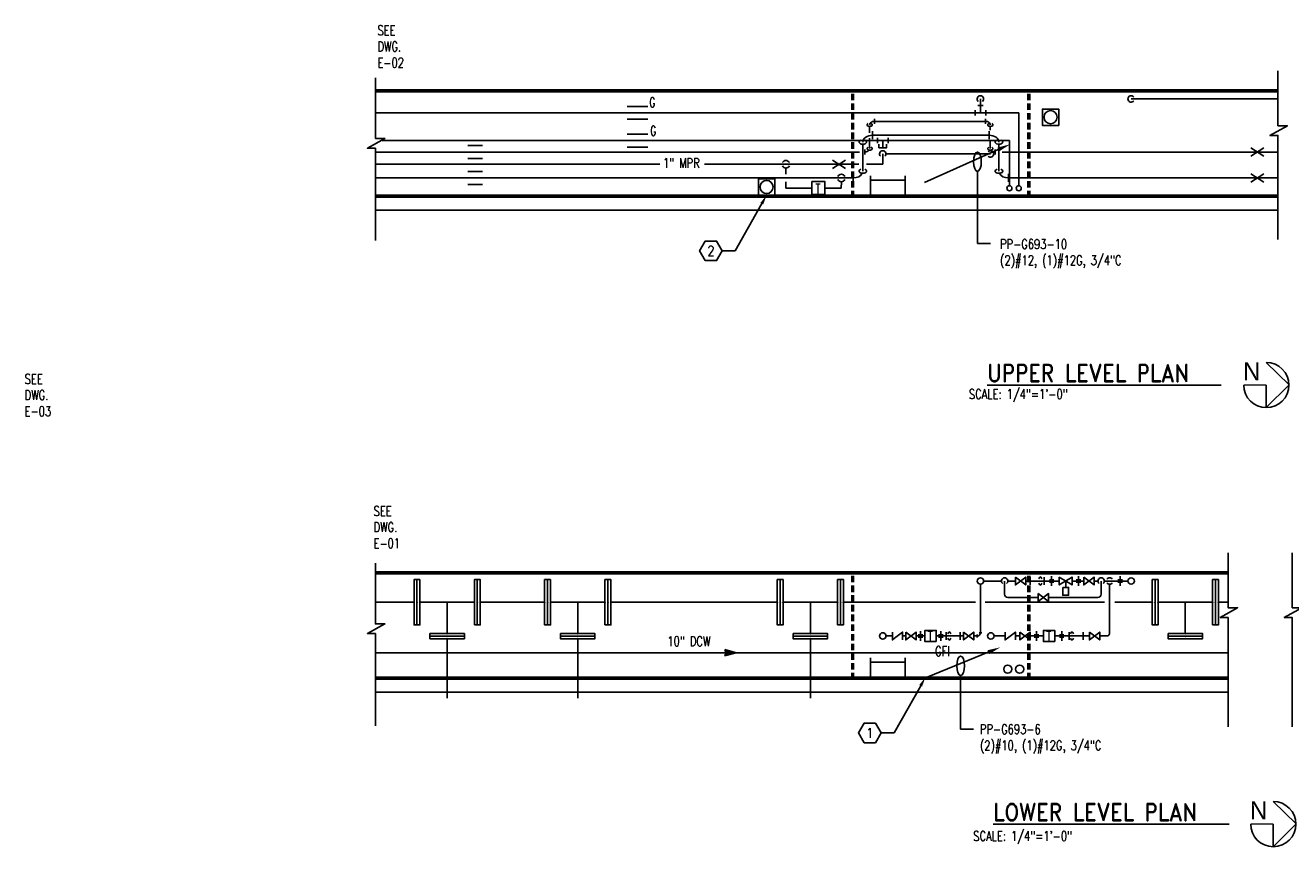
# Model space of a CAD drawing. Header units: inches. Extents: x 422 to 5092, y -346 to 887.
# Tile 5 of 12: x 1543 to 2131, y -304 to 78. Entities that reach past the tile are written whole.
import ezdxf
from ezdxf import colors
from ezdxf.entities.mleader import LeaderData, LeaderLine
from ezdxf.enums import TextEntityAlignment as Align
from ezdxf.math import Vec2, Vec3

# ---------------------------------------------------------------- set-up
doc = ezdxf.new("R2010")
doc.units = ezdxf.units.IN
doc.header["$LTSCALE"] = 48
doc.header["$MEASUREMENT"] = 0
doc.linetypes.add('DOY01.233700-H6-3-3 Vlt (After 95% submttl)$0$HIDDEN4', pattern=[0.09375, 0.0625, -0.03125])
for name, color, linetype in [('DOY01.233700-E-H6-3-3 Vlt (After 95% submttl)$0$E-LIGHTS AND POWER', 91, 'Continuous'), ('DOY01.233700-E-H6-3-3 Vlt (After 95% submttl)$0$E-LITE-IDEN @ 48', 41, 'Continuous'), ('DOY01.233700-E-H6-3-3 Vlt (After 95% submttl)$0$E-LITE-WIRE', 40, 'Continuous'), ('DOY01.233700-E-H6-3-3 Vlt (After 95% submttl)$0$E-LITE-WIRE @ 48', 40, 'Continuous'), ('DOY01.233700-E-H6-3-3 Vlt (After 95% submttl)$0$E-POWER-IDEN @ 48', 71, 'Continuous'), ('DOY01.233700-E-H6-3-3 Vlt (After 95% submttl)$0$E-POWR-IDEN @ 48', 71, 'Continuous'), ('DOY01.233700-E-H6-3-3 Vlt (After 95% submttl)$0$E-POWR-WIRE @ 48', 80, 'Continuous'), ('DOY01.233700-H6-3-3 Vlt (After 95% submttl)$0$EXST-BLDG', 253, 'Continuous'), ('DOY01.233700-H6-3-3 Vlt (After 95% submttl)$0$EXST-PIPE', 253, 'Continuous'), ('DOY01.233700-H6-3-3 Vlt (After 95% submttl)$0$EXST-UTLD', 253, 'Continuous'), ('DOY01.233700-H6-3-3 Vlt (After 95% submttl)$0$EXST-VALV', 253, 'Continuous'), ('DOY01.233700-H6-3-3 Vlt (After 95% submttl)$0$MU-DELGE-PIPE', 253, 'Continuous'), ('DOY01.233700-H6-3-3 Vlt (After 95% submttl)$0$MU-DELGE-TEXT', 253, 'Continuous'), ('DOY01.233700-H6-3-3 Vlt (After 95% submttl)$0$MU-DELGE-VALV', 253, 'Continuous'), ('DOY01.233700-H6-3-3 Vlt (After 95% submttl)$0$MU-HPR-PIPE', 253, 'Continuous'), ('DOY01.233700-H6-3-3 Vlt (After 95% submttl)$0$MU-HPR-TEXT', 253, 'Continuous'), ('DOY01.233700-H6-3-3 Vlt (After 95% submttl)$0$MU-PCR-PIPE', 253, 'Continuous'), ('DOY01.233700-H6-3-3 Vlt (After 95% submttl)$0$MU-PCR-VALV', 253, 'Continuous'), ('DOY01.233700-H6-3-3 Vlt (After 95% submttl)$0$MU-STEM-PIPE', 253, 'Continuous'), ('DOY01.233700-H6-3-3 Vlt (After 95% submttl)$0$MU-STEM-VALV', 253, 'Continuous'), ('DOY01.233700-H6-3-3 Vlt (After 95% submttl)$0$TITLES', 111, 'Continuous')]:
    doc.layers.add(name, color=color, linetype=linetype)
doc.layers.add('DOY01.233700-E-H6-3-3 Vlt (After 95% submttl)$0$E-LITE', color=50, linetype='Continuous', lineweight=50)
doc.styles.add('DOY01.233700-E-H6-3-3 Vlt (After 95% submttl)$0$Note', font='romans.shx', dxfattribs={"width": 0.85})
doc.styles.add('DOY01.233700-E-H6-3-3 Vlt (After 95% submttl)$0$RomanS', font='romans.shx', dxfattribs={"width": 0.75})
doc.styles.add('DOY01.233700-H6-3-3 Vlt (After 95% submttl)$0$AU145S00', font='19', dxfattribs={"height": 12})
doc.styles.add('DOY01.233700-H6-3-3 Vlt (After 95% submttl)$0$ROMAND', font='romand.shx', dxfattribs={"width": 0.9})
doc.styles.add('DOY01.233700-H6-3-3 Vlt (After 95% submttl)$0$RomanS', font='romans.shx', dxfattribs={"width": 0.75})
doc.styles.get("Standard").update_dxf_attribs({"font": 'romans.shx', "width": 0.85})

# ---------------------------------------------------------------- blocks, each defined once
blk = doc.blocks.new('DOY01.233700-E-H6-3-3 Vlt (After 95% submttl)$0$A$C7CD956E1')
at = {"layer": 'DOY01.233700-E-H6-3-3 Vlt (After 95% submttl)$0$E-LIGHTS AND POWER'}
blk.add_lwpolyline([(2.53, -2.53), (2.53, 2.53), (-2.53, 2.53), (-2.53, -2.53)], close=True, dxfattribs=at)
blk.add_circle((0, 0), 2.03, dxfattribs=at)
blk = doc.blocks.new('DOY01.233700-E-H6-3-3 Vlt (After 95% submttl)$0$ELL')
blk.add_ellipse((0, 0), major_axis=(-1, 0), ratio=0.397545)
blk = doc.blocks.new('DOY01.233700-E-H6-3-3 Vlt (After 95% submttl)$0$Anno_Hexagon_na')
at = {"color": 0, "linetype": 'ByBlock', "lineweight": -2}
blk.add_lwpolyline([(1.17, 0), (0.58, 1.01), (-0.58, 1.01), (-1.17, 0), (-0.58, -1.01), (0.58, -1.01)], close=True, dxfattribs=at)
at = {"color": 0, "linetype": 'ByBlock', "lineweight": -2, "style": 'DOY01.233700-E-H6-3-3 Vlt (After 95% submttl)$0$Note', "width": 0.85}
blk.add_attdef('ID', text='', height=1, dxfattribs=at).set_placement((0, 0), align=Align.MIDDLE)
blk = doc.blocks.new('DOY01.233700-H6-3-3 Vlt (After 95% submttl)$0$14blndflg')
blk.add_lwpolyline([(1.375, 10.5), (0, 10.5), (0, -10.5), (1.375, -10.5)], close=True)
at = {"color": 252}
for p in [(0, 0), (1.375, 0)]:
    blk.add_point(p, dxfattribs=at)
blk = doc.blocks.new('DOY01.233700-H6-3-3 Vlt (After 95% submttl)$0$10blndflg')
blk.add_lwpolyline([(0, -8), (1.1875, -8), (1.1875, 8), (0, 8)], close=True)
at = {"color": 252}
blk.add_point((0, 0), dxfattribs=at)
blk = doc.blocks.new('DOY01.233700-H6-3-3 Vlt (After 95% submttl)$0$FLOWAR')
for p, q in [((0, 0), (5.41, 1.44, 35.76)), ((0, 0), (5.41, -1.44, 35.76)), ((5.41, 1.44, 35.76), (4.88, -0.03, 35.76)), ((5.41, -1.44, 35.76), (4.88, 0.03, 35.76))]:
    blk.add_line(p, q)
for points in [[(0, 0), (5.41, 1.44), (4.89, 0), (5.41, 1.44)], [(0, 0), (5.41, -1.44), (4.89, 0), (5.41, -1.44)]]:
    blk.add_solid(points)
blk = doc.blocks.new('DOY01.233700-H6-3-3 Vlt (After 95% submttl)')
at = {"layer": 'DOY01.233700-H6-3-3 Vlt (After 95% submttl)$0$EXST-BLDG'}
for points in [[(1705.61484501, 53.30344318), (1705.61484501, 25.1556577), (1710.00843429, 25.1556577), (1701.93946742, 20.61441465), (1705.61484501, 20.61441465), (1705.61484501, -22.23891979)], [(1705.61484501, -171.96814054), (1705.61484501, -200.11592602), (1710.00843429, -200.11592602), (1701.93946742, -204.65716907), (1705.61484501, -204.65716907), (1705.61484501, -247.51050351)]]:
    blk.add_lwpolyline(points, dxfattribs=at)
at = {"layer": 'DOY01.233700-H6-3-3 Vlt (After 95% submttl)$0$EXST-PIPE'}
for p, q in [((1986.52366309, 37.01536077), (1986.52366309, 43.46844224)), ((2056.48881517, 43.46844224), (2124.63164517, 43.46844224)), ((1705.93694925, 37.01536077), (2004.32073532, 37.01536077)), ((1984.02366309, 35.76536077), (1984.02366309, 38.26536077)), ((1985.27366309, 40.35911077), (1987.77366309, 40.35911077)), ((1989.02366309, 35.76536077), (1989.02366309, 38.26536077)), ((2004.32073532, 3.198165), (2004.32073532, 37.01536077)), ((1708.75547809, 24.16341899), (1999.98557715, 24.16341899)), ((1938.66378282, 22.91341899), (1938.66378282, 25.41341899)), ((1941.16378282, 24.16341899), (1941.16378282, 20.81966899)), ((1943.66378282, 22.91341899), (1943.66378282, 25.41341899)), ((1999.98557715, 3.198165), (1999.98557715, 24.16341899)), ((1942.41378282, 20.81966899), (1939.91378282, 20.81966899)), ((1942.66378282, 17.96699279), (1991.21383311, 17.96699279)), ((1986.52366309, -181.74187091), (1986.52366309, -204.24332036)), ((1988.02366309, -180.24187091), (1996.2654571, -180.24187091)), ((1997.7654571, -180.24187091), (1997.7654571, -186.40293211)), ((1999.2654571, -180.24187091), (2002.77882938, -180.24187091)), ((2007.54144917, -180.24187091), (2018.83394678, -180.24187091)), ((2018.83394678, -181.13066035), (2018.83394678, -179.35308146)), ((2019.57768484, -182.46692007), (2019.57768484, -178.01682175)), ((2020.3214229, -181.13066035), (2020.3214229, -179.35308146)), ((2020.3214229, -180.24187091), (2023.11843741, -180.24187091)), ((2029.07751109, -180.24187091), (2031.31959333, -180.24187091)), ((2031.31959333, -181.13066035), (2031.31959333, -179.35308146)), ((2032.06333139, -182.46692007), (2032.06333139, -178.01682175)), ((2032.80706945, -181.13066035), (2032.80706945, -179.35308146)), ((2032.80706945, -180.24187091), (2034.51507117, -180.24187091)), ((2039.27769096, -180.24187091), (2041.06194243, -180.24187091)), ((2042.56194243, -180.24187091), (2042.56194243, -186.40293211)), ((2044.06194243, -180.24187091), (2050.65105464, -180.24187091)), ((2046.51371727, -181.74187091), (2046.51371727, -204.24332036)), ((2050.65105464, -181.13066035), (2050.65105464, -179.35308146)), ((2051.3947927, -182.46692007), (2051.3947927, -178.01682175)), ((2052.13853076, -181.13066035), (2052.13853076, -179.35308146)), ((2052.13853076, -180.24187091), (2054.98881517, -180.24187091)), ((1999.2654571, -187.90293211), (2013.37109576, -187.90293211)), ((2018.13371556, -187.90293211), (2041.06194243, -187.90293211)), ((1723.56357311, -190.10369968), (1705.93694925, -190.10369968)), ((1751.56357311, -190.10369968), (1726.31357311, -190.10369968)), ((1738.93857311, -204.66270514), (1738.93857311, -190.10369968)), ((1784.18442111, -190.10369968), (1754.31357311, -190.10369968)), ((1812.18442111, -190.10369968), (1786.93442111, -190.10369968)), ((1799.55942111, -204.66270514), (1799.55942111, -190.10369968)), ((1892.18442111, -190.10369968), (1814.93442111, -190.10369968)), ((1920.18442111, -190.10369968), (1894.93442111, -190.10369968)), ((1907.55942111, -204.66270514), (1907.55942111, -190.10369968)), ((1984.25174031, -190.10369968), (1922.93442111, -190.10369968)), ((2044.07759833, -190.10369968), (1988.79558587, -190.10369968)), ((2066.27199947, -190.10369968), (2048.94983621, -190.10369968)), ((2094.27199947, -190.10369968), (2069.02199947, -190.10369968)), ((2081.64699947, -204.66270514), (2081.64699947, -190.10369968)), ((2101.5080857, -190.10369968), (2097.02199947, -190.10369968)), ((1957.97584484, -206.6321098), (1957.97584484, -204.85453091)), ((1958.7195829, -207.96836952), (1958.7195829, -203.5182712)), ((1959.46332096, -206.6321098), (1959.46332096, -204.85453091)), ((1967.44055906, -206.6321098), (1967.44055906, -204.85453091)), ((1968.18429712, -207.96836952), (1968.18429712, -203.5182712)), ((1968.92803518, -206.6321098), (1968.92803518, -204.85453091)), ((1985.02366309, -206.40082036), (1985.02366309, -205.08582036)), ((1987.18116309, -204.24332036), (1985.86616309, -204.24332036)), ((2011.81754927, -206.6321098), (2011.81754927, -204.85453091)), ((2012.56128733, -207.96836952), (2012.56128733, -203.5182712)), ((2013.30502539, -206.6321098), (2013.30502539, -204.85453091)), ((2023.50663925, -206.6321098), (2023.50663925, -204.85453091)), ((2024.25037731, -207.96836952), (2024.25037731, -203.5182712)), ((2024.99411536, -206.6321098), (2024.99411536, -204.85453091)), ((1738.93857311, -234.59966653), (1738.93857311, -207.03770514)), ((1799.55942111, -234.59966653), (1799.55942111, -207.03770514)), ((1907.55942111, -234.59966653), (1907.55942111, -207.03770514)), ((1942.66378282, -205.74332036), (1945.6421238, -205.74332036)), ((1950.4047436, -205.74332036), (1951.85605147, -205.74332036)), ((1956.61867127, -205.74332036), (1957.97584484, -205.74332036)), ((1959.46332096, -205.74332036), (1960.76067206, -205.74332036)), ((1965.9937357, -205.74332036), (1967.44055906, -205.74332036)), ((1968.92803518, -205.74332036), (1978.67197594, -205.74332036)), ((1983.43459574, -205.74332036), (1985.02366309, -205.74332036)), ((1992.84086442, -205.74332036), (1998.00090078, -205.74332036)), ((2002.76352058, -205.74332036), (2004.84222854, -205.74332036)), ((2009.60484834, -205.74332036), (2011.81754927, -205.74332036)), ((2013.30502539, -205.74332036), (2015.80011788, -205.74332036)), ((2021.03318151, -205.74332036), (2023.50663925, -205.74332036)), ((2024.99411536, -205.74332036), (2037.1335466, -205.74332036)), ((2041.8961664, -205.74332036), (2045.01371727, -205.74332036))]:
    blk.add_line(p, q, dxfattribs=at)
for points in [[(1832.07815895, 40.01536077), (1822.48247656, 40.01536077)], [(1822.48247656, 34.01536077), (1832.07815895, 34.01536077)], [(1832.07815895, 27.16341899), (1822.48247656, 27.16341899)], [(1822.48247656, 21.16341899), (1832.07815895, 21.16341899)], [(1950.4047436, -207.58121358), (1950.4047436, -203.90542713), (1947.28342136, -206.31446134), (1945.6421238, -207.58121358), (1945.6421238, -203.90542713)], [(2002.76352058, -207.58121358), (2002.76352058, -203.90542713), (1999.64219834, -206.31446134), (1998.00090078, -207.58121358), (1998.00090078, -203.90542713)]]:
    blk.add_lwpolyline(points, dxfattribs=at)
for points in [[(1965.9937357, -208.35985218), (1965.9937357, -203.12678854), (1960.76067206, -203.12678854), (1960.76067206, -208.35985218)], [(2021.03318151, -208.35985218), (2021.03318151, -203.12678854), (2015.80011788, -203.12678854), (2015.80011788, -208.35985218)]]:
    blk.add_lwpolyline(points, close=True, dxfattribs=at)
for centre, radius in [((1999.98557715, 2.010665), 1.1875), ((2004.32073532, 2.010665), 1.1875), ((1986.52366309, -180.24187091), 1.5), ((2056.48881517, -180.24187091), 1.5), ((1941.16378282, -205.74332036), 1.5), ((1991.34086442, -205.74332036), 1.5), ((1999.21021429, -221.13890852), 1.875), ((2004.72144213, -221.13890852), 1.875)]:
    blk.add_circle(centre, radius, dxfattribs=at)
for centre, start, end in [((1986.52366309, 43.46844224), 312.4660465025, 227.5339534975), ((2056.48881517, 43.46844224), 33.8855365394, 326.1144634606), ((1991.21383311, 17.96699279), 222.4660465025, 137.5339534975), ((1997.7654571, -180.24187091), 306.307771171, 233.692228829), ((2042.56194243, -180.24187091), 306.307771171, 233.692228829), ((2046.51371727, -180.24187091), 36.307771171, 145.5576300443), ((2046.51371727, -180.24187091), 214.4423699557, 323.692228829), ((1999.2654571, -186.40293211), 180, 270), ((2041.06194243, -186.40293211), 270, 0), ((1985.02366309, -204.24332036), 270, 0), ((2045.01371727, -204.24332036), 270, 0)]:
    blk.add_arc(centre, 1.5, start, end, dxfattribs=at)
for centre, start_param, end_param in [((2014.33347152, -180.24187091), 5.2636742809, 7.3026963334), ((2014.33347152, -180.24187091), 8.4052669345, 10.444288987), ((1972.03448247, -205.74332036), -1.0195110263, 1.0195110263), ((2029.07016907, -205.74332036), -1.0195110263, 1.0195110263), ((1972.03448247, -205.74332036), 2.1220816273, 4.1611036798), ((2029.07016907, -205.74332036), 2.1220816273, 4.1611036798)]:
    blk.add_ellipse(centre, major_axis=(0, 1.90918923), ratio=0.4413621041, start_param=start_param, end_param=end_param, dxfattribs=at)
at = {"layer": 'DOY01.233700-H6-3-3 Vlt (After 95% submttl)$0$EXST-UTLD'}
for p, q in [((1705.93472702, 47.74171102), (2124.63164517, 47.74171102)), ((1705.93472702, 47.55421102), (2124.63164517, 47.55421102)), ((1705.93472702, 47.36671102), (2124.63164517, 47.36671102)), ((1705.93472702, 47.17921102), (2124.63164517, 47.17921102)), ((1705.93472702, 46.99171102), (2124.63164517, 46.99171102)), ((1705.93472702, 46.80421102), (2124.63164517, 46.80421102)), ((1705.93472702, -1.19578898), (2124.63164517, -1.19578898)), ((1705.93472702, -1.38328898), (2124.63164517, -1.38328898)), ((1705.93472702, -1.57078898), (2124.63164517, -1.57078898)), ((1705.93472702, -1.75828898), (2124.63164517, -1.75828898)), ((1705.93472702, -1.94578898), (2124.63164517, -1.94578898)), ((1705.93472702, -2.13328898), (2124.63164517, -2.13328898)), ((1705.93472702, -175.96860212), (2101.5080857, -175.96860212)), ((1705.93472702, -176.15610212), (2101.5080857, -176.15610212)), ((1705.93472702, -176.34360212), (2101.5080857, -176.34360212)), ((1705.93472702, -176.53110212), (2101.5080857, -176.53110212)), ((1705.93472702, -176.71860212), (2101.5080857, -176.71860212)), ((1705.93472702, -176.90610212), (2101.5080857, -176.90610212)), ((1705.93472702, -224.90610212), (2101.5080857, -224.90610212)), ((1705.93472702, -225.09360212), (2101.5080857, -225.09360212)), ((1705.93472702, -225.28110212), (2101.5080857, -225.28110212)), ((1705.93472702, -225.46860212), (2101.5080857, -225.46860212)), ((1705.93472702, -225.65610212), (2101.5080857, -225.65610212)), ((1705.93472702, -225.84360212), (2101.5080857, -225.84360212))]:
    blk.add_line(p, q, dxfattribs=at)
at = {"layer": 'DOY01.233700-H6-3-3 Vlt (After 95% submttl)$0$EXST-UTLD', "linetype": 'DOY01.233700-H6-3-3 Vlt (After 95% submttl)$0$HIDDEN4'}
for p, q in [((1926.83705578, -2.13328898), (1926.83705578, 46.80421102)), ((1927.02455578, -2.13328898), (1927.02455578, 46.80421102)), ((1927.21205578, -2.13328898), (1927.21205578, 46.80421102)), ((1927.39955578, -2.13328898), (1927.39955578, 46.80421102)), ((1927.58705578, -2.13328898), (1927.58705578, 46.80421102)), ((2008.58705578, -2.13328898), (2008.58705578, 46.80421102)), ((2008.77455578, -2.13328898), (2008.77455578, 46.80421102)), ((2008.96205578, -2.13328898), (2008.96205578, 46.80421102)), ((2009.14955578, -2.13328898), (2009.14955578, 46.80421102)), ((2009.33705578, -2.13328898), (2009.33705578, 46.80421102)), ((2009.52455578, -2.13328898), (2009.52455578, 46.80421102)), ((1926.83705578, -225.84360212), (1926.83705578, -176.90610212)), ((1927.02455578, -225.84360212), (1927.02455578, -176.90610212)), ((1927.21205578, -225.84360212), (1927.21205578, -176.90610212)), ((1927.39955578, -225.84360212), (1927.39955578, -176.90610212)), ((1927.58705578, -225.84360212), (1927.58705578, -176.90610212)), ((2008.58705578, -225.84360212), (2008.58705578, -176.90610212)), ((2008.77455578, -225.84360212), (2008.77455578, -176.90610212)), ((2008.96205578, -225.84360212), (2008.96205578, -176.90610212)), ((2009.14955578, -225.84360212), (2009.14955578, -176.90610212)), ((2009.33705578, -225.84360212), (2009.33705578, -176.90610212)), ((2009.52455578, -225.84360212), (2009.52455578, -176.90610212))]:
    blk.add_line(p, q, dxfattribs=at)
at = {"layer": 'DOY01.233700-H6-3-3 Vlt (After 95% submttl)$0$EXST-UTLD', "color": 253}
for p, q in [((1935.53845422, -1.19578898), (1935.53845422, 7.80421102)), ((1951.53845422, -1.19578898), (1951.53845422, 7.80421102)), ((1935.53845422, 5.80421102), (1951.53845422, 5.80421102)), ((1705.93472702, -8.13328898), (2124.63164517, -8.13328898)), ((1935.53845422, -224.90610212), (1935.53845422, -215.90610212)), ((1951.53845422, -224.90610212), (1951.53845422, -215.90610212)), ((1935.53845422, -217.90610212), (1951.53845422, -217.90610212)), ((1705.93472702, -231.84360212), (2101.5080857, -231.84360212))]:
    blk.add_line(p, q, dxfattribs=at)
at = {"layer": 'DOY01.233700-H6-3-3 Vlt (After 95% submttl)$0$EXST-UTLD'}
for points in [[(2124.63164517, 56.53399316), (2124.63164517, 31.04986856), (2129.02523445, 31.04986856), (2120.95626757, 26.50862551), (2124.63164517, 26.50862551), (2124.63164517, -21.71981043)], [(2101.5080857, -167.17631999), (2101.5080857, -192.66044458), (2105.90167497, -192.66044458), (2097.8327081, -197.20168763), (2101.5080857, -197.20168763), (2101.5080857, -247.88282705)], [(2131.28298039, -167.17631999), (2131.28298039, -192.66044458), (2135.67656966, -192.66044458), (2127.60760279, -197.20168763), (2131.28298039, -197.20168763), (2131.28298039, -247.88282705)]]:
    blk.add_lwpolyline(points, dxfattribs=at)
at = {"layer": 'DOY01.233700-H6-3-3 Vlt (After 95% submttl)$0$EXST-VALV'}
blk.add_line((2026.09797425, -180.24187091), (2026.09797425, -183.24329419), dxfattribs=at)
for points in [[(2002.77882938, -178.40397768), (2002.77882938, -182.07976413), (2007.54144917, -178.40397768), (2007.54144917, -182.07976413)], [(2023.11843741, -178.40397768), (2023.11843741, -182.07976413), (2029.07751109, -178.40397768), (2029.07751109, -182.07976413)], [(2034.51507117, -178.40397768), (2034.51507117, -182.07976413), (2039.27769096, -178.40397768), (2039.27769096, -182.07976413)], [(2013.37109576, -186.06503889), (2013.37109576, -189.74082534), (2018.13371556, -186.06503889), (2018.13371556, -189.74082534)], [(2024.75601311, -183.24329419), (2027.4399354, -183.24329419), (2027.4399354, -186.8307657), (2024.75601311, -186.8307657)], [(1951.85605147, -203.90542713), (1951.85605147, -207.58121358), (1956.61867127, -203.90542713), (1956.61867127, -207.58121358)], [(1978.67197594, -203.90542713), (1978.67197594, -207.58121358), (1983.43459574, -203.90542713), (1983.43459574, -207.58121358)], [(2004.84222854, -203.90542713), (2004.84222854, -207.58121358), (2009.60484834, -203.90542713), (2009.60484834, -207.58121358)], [(2037.1335466, -203.90542713), (2037.1335466, -207.58121358), (2041.8961664, -203.90542713), (2041.8961664, -207.58121358)]]:
    blk.add_lwpolyline(points, close=True, dxfattribs=at)
for points in [[(2009.66648416, -178.40397768), (2009.66648416, -182.07976413)], [(2016.17526823, -178.40397768), (2016.17526823, -182.07976413)], [(1970.60909181, -203.90542713), (1970.60909181, -207.58121358)], [(1977.11787588, -203.90542713), (1977.11787588, -207.58121358)], [(2027.64477841, -203.90542713), (2027.64477841, -207.58121358)], [(2034.15356247, -203.90542713), (2034.15356247, -207.58121358)]]:
    blk.add_lwpolyline(points, dxfattribs=at)
at = {"layer": 'DOY01.233700-H6-3-3 Vlt (After 95% submttl)$0$MU-DELGE-PIPE'}
blk.add_line((2101.5080857, -213.50193384), (1705.61484501, -213.50193384), dxfattribs=at)
at = {"layer": 'DOY01.233700-H6-3-3 Vlt (After 95% submttl)$0$MU-HPR-PIPE'}
for p, q in [((1930.14605197, 13.15756383), (1705.93694925, 13.15756383)), ((1941.16378282, 13.15756383), (1933.70492077, 13.15756383)), ((1921.94271152, 2.09695891), (1914.29084211, 2.09695891)), ((1921.95736758, 5.05423251), (1921.94271152, 2.09695891))]:
    blk.add_line(p, q, dxfattribs=at)
for points in [[(1896.22629201, 11.40756383), (1896.22629201, 8.58951057)], [(1896.22629201, 5.01891148), (1896.22629201, 2.09695891), (1908.20983574, 2.09695891)]]:
    blk.add_lwpolyline(points, dxfattribs=at)
for centre, radius, start, end in [((1941.16378282, 17.96699279), 1.5, 312.4660465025, 227.5339534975), ((1896.22629201, 13.15756383), 1.75, 25.3769335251, 154.6230664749), ((1896.22629201, 13.15756383), 1.75, 205.3769335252, 334.6230664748), ((1921.96604037, 6.80421102), 1.75, 25.3769335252, 154.6230664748), ((1921.96604037, 6.80421102), 1.75, 205.3769335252, 334.6230664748)]:
    blk.add_arc(centre, radius, start, end, dxfattribs=at)
at = {"layer": 'DOY01.233700-H6-3-3 Vlt (After 95% submttl)$0$MU-PCR-PIPE'}
for p, q in [((1935.06432003, 27.675422), (1935.06432003, 30.74636261)), ((1937.31432003, 33.07123632), (1988.86711585, 33.07123632)), ((1991.11711585, 28.98113047), (1991.11711585, 30.74636261)), ((1935.06432003, 20.40421102), (1935.06432003, 25.3043492)), ((1991.11711585, 20.40421102), (1991.11711585, 24.2569264)), ((1705.93694925, 18.80421102), (1930.44276613, 18.80421102)), ((1932.57992608, 18.80421102), (1932.81432003, 18.80421102)), ((1993.36711585, 18.80421102), (1993.60878779, 18.80421102)), ((1996.57422826, 18.80421102), (2124.63164517, 18.80421102))]:
    blk.add_line(p, q, dxfattribs=at)
at = {"layer": 'DOY01.233700-H6-3-3 Vlt (After 95% submttl)$0$MU-PCR-VALV'}
for p, q in [((1937.31432003, 34.25873632), (1937.31432003, 31.88373632)), ((1988.86711585, 34.25873632), (1988.86711585, 31.88373632)), ((1932.81432003, 17.61671102), (1932.81432003, 19.99171102)), ((1993.36711585, 17.61671102), (1993.36711585, 19.99171102))]:
    blk.add_line(p, q, dxfattribs=at)
for points in [[(1755.3977481, 21.80421102), (1748.57742827, 21.80421102)], [(2118.11114091, 20.73153591), (2112.05256376, 16.87688614)], [(2112.05256376, 20.73153591), (2118.11114091, 16.87688614)], [(1748.57742827, 15.80421102), (1755.3977481, 15.80421102)]]:
    blk.add_lwpolyline(points, dxfattribs=at)
for centre, major_axis, ratio, start_param, end_param in [((1935.06432003, 31.47123632), (-1.24157327, 0), 0.5838348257, 5.2483982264, 10.4595650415), ((1937.31432003, 31.47123632), (-2.25, 0), 0.7111111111, 4.7123889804, 6.2831853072), ((1932.81432003, 20.40421102), (2.25, 0), 0.7111111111, 4.7123889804, 5.8221634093), ((1935.06432003, 20.40421102), (-1.24157327, 0), 0.5838348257, 5.2483982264, 10.4595650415)]:
    blk.add_ellipse(centre, major_axis=major_axis, ratio=ratio, start_param=start_param, end_param=end_param, dxfattribs=at)
at = {"layer": 'DOY01.233700-H6-3-3 Vlt (After 95% submttl)$0$MU-PCR-VALV', "extrusion": (0, 0, -1)}
for centre, major_axis, ratio, start_param, end_param in [((1988.86711585, 31.47123632), (2.25, 0), 0.7111111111, 4.7123889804, 6.2831853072), ((1991.11711585, 31.47123632), (1.24157327, 0), 0.5838348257, 5.2483982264, 10.4595650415), ((1991.11711585, 20.40421102), (1.24157327, 0), 0.5838348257, 5.2483982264, 10.4595650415), ((1993.36711585, 20.40421102), (-2.25, 0), 0.7111111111, 4.7123889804, 5.8221634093)]:
    blk.add_ellipse(centre, major_axis=major_axis, ratio=ratio, start_param=start_param, end_param=end_param, dxfattribs=at)
at = {"layer": 'DOY01.233700-H6-3-3 Vlt (After 95% submttl)$0$MU-STEM-PIPE'}
for p, q in [((1936.42548637, 26.6388518), (1990.61543818, 26.6388518)), ((1931.92548637, 9.98421102), (1931.92548637, 22.43714085)), ((1995.11543818, 9.98421102), (1995.11543818, 22.43714085)), ((1705.93694925, 6.80421102), (1927.42548637, 6.80421102)), ((1999.61543818, 6.80421102), (2124.63164517, 6.80421102))]:
    blk.add_line(p, q, dxfattribs=at)
at = {"layer": 'DOY01.233700-H6-3-3 Vlt (After 95% submttl)$0$MU-STEM-VALV'}
for p, q in [((1936.42548637, 28.5138518), (1936.42548637, 24.7638518)), ((1990.61543818, 28.5138518), (1990.61543818, 24.7638518)), ((1941.16378282, 17.96699279), (1941.16378282, 13.15756383)), ((1927.42548637, 4.92921102), (1927.42548637, 8.67921102)), ((1999.61543818, 4.92921102), (1999.61543818, 8.67921102))]:
    blk.add_line(p, q, dxfattribs=at)
for points in [[(1939.36994099, 22.50281102), (1939.36994099, 20.81966899), (1942.95762465, 20.81966899), (1942.95762465, 22.50281102)], [(1923.87618662, 15.08488872), (1917.81760947, 11.23023895)], [(1917.81760947, 15.08488872), (1923.87618662, 11.23023895)], [(1755.3977481, 9.80421102), (1748.57742827, 9.80421102)], [(2118.11114091, 8.73153591), (2112.05256376, 4.87688614)], [(2112.05256376, 8.73153591), (2118.11114091, 4.87688614)], [(1748.57742827, 3.80421102), (1755.3977481, 3.80421102)]]:
    blk.add_lwpolyline(points, dxfattribs=at)
blk.add_lwpolyline([(1908.20983574, 5.1374621), (1908.20983574, -0.94354427), (1914.29084211, -0.94354427), (1914.29084211, 5.1374621)], close=True, dxfattribs=at)
for centre, major_axis, ratio, start_param, end_param in [((1931.92548637, 23.4588518), (-1.75, 0), 0.5838348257, 5.2483982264, 10.4595650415), ((1936.42548637, 23.4588518), (-4.5, 0), 0.7066666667, 4.7123889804, 6.2831853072), ((1927.42548637, 9.98421102), (4.5, 0), 0.7066666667, 4.7123889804, 5.9591414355), ((1931.92548637, 9.98421102), (-1.75, 0), 0.5838348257, 5.2483982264, 10.4595650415)]:
    blk.add_ellipse(centre, major_axis=major_axis, ratio=ratio, start_param=start_param, end_param=end_param, dxfattribs=at)
at = {"layer": 'DOY01.233700-H6-3-3 Vlt (After 95% submttl)$0$MU-STEM-VALV', "extrusion": (0, 0, -1)}
for centre, major_axis, ratio, start_param, end_param in [((1990.61543818, 23.4588518), (4.5, 0), 0.7066666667, 4.7123889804, 6.2831853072), ((1995.11543818, 23.4588518), (1.75, 0), 0.5838348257, 5.2483982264, 10.4595650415), ((1995.11543818, 9.98421102), (1.75, 0), 0.5838348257, 5.2483982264, 10.4595650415), ((1999.61543818, 9.98421102), (-4.5, 0), 0.7066666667, 4.7123889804, 5.9591414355)]:
    blk.add_ellipse(centre, major_axis=major_axis, ratio=ratio, start_param=start_param, end_param=end_param, dxfattribs=at)
at = {"layer": 'DOY01.233700-H6-3-3 Vlt (After 95% submttl)$0$TITLES'}
for p, q in [((2119.25587806, -78.80125902), (2129.85263751, -89.23103219)), ((2119.25587806, -99.78051473), (2129.85263751, -89.23103219)), ((2119.25587806, -99.78051473), (2119.25587806, -89.29088688)), ((2122.47715032, -282.54545376), (2133.07390977, -292.97522693)), ((2122.47715032, -303.52470947), (2133.07390977, -292.97522693)), ((2122.47715032, -303.52470947), (2122.47715032, -293.03508161))]:
    blk.add_line(p, q, dxfattribs=at)
at = {"layer": 'DOY01.233700-H6-3-3 Vlt (After 95% submttl)$0$TITLES', "const_width": 0.6125}
for points in [[(2108.7662502, -89.29088688), (2119.25587806, -89.29088688)], [(2111.98752247, -293.03508161), (2122.47715032, -293.03508161)]]:
    blk.add_lwpolyline(points, dxfattribs=at)
at = {"layer": 'DOY01.233700-H6-3-3 Vlt (After 95% submttl)$0$TITLES'}
for centre in [(2119.25587806, -89.29088688), (2122.47715032, -293.03508161)]:
    blk.add_arc(centre, 10.48962785, 180, 90, dxfattribs=at)
at = {"layer": 'DOY01.233700-H6-3-3 Vlt (After 95% submttl)$0$EXST-PIPE'}
for p in [(1723.56357311, -190.10369968), (1724.93857311, -190.10369968), (1784.18442111, -190.10369968), (1785.55942111, -190.10369968), (1892.18442111, -190.10369968), (1893.55942111, -190.10369968), (2066.27199947, -190.10369968), (2067.64699947, -190.10369968)]:
    blk.add_blockref('DOY01.233700-H6-3-3 Vlt (After 95% submttl)$0$14blndflg', p, dxfattribs=at)
for name, p, rotation in [('DOY01.233700-H6-3-3 Vlt (After 95% submttl)$0$14blndflg', (1752.93857311, -190.10369968), 180), ('DOY01.233700-H6-3-3 Vlt (After 95% submttl)$0$14blndflg', (1754.31357311, -190.10369968), 180), ('DOY01.233700-H6-3-3 Vlt (After 95% submttl)$0$14blndflg', (1813.55942111, -190.10369968), 180), ('DOY01.233700-H6-3-3 Vlt (After 95% submttl)$0$14blndflg', (1814.93442111, -190.10369968), 180), ('DOY01.233700-H6-3-3 Vlt (After 95% submttl)$0$14blndflg', (1921.55942111, -190.10369968), 180), ('DOY01.233700-H6-3-3 Vlt (After 95% submttl)$0$14blndflg', (1922.93442111, -190.10369968), 180), ('DOY01.233700-H6-3-3 Vlt (After 95% submttl)$0$14blndflg', (2095.64699947, -190.10369968), 180), ('DOY01.233700-H6-3-3 Vlt (After 95% submttl)$0$14blndflg', (2097.02199947, -190.10369968), 180), ('DOY01.233700-H6-3-3 Vlt (After 95% submttl)$0$10blndflg', (1738.93857311, -204.66270514), 270), ('DOY01.233700-H6-3-3 Vlt (After 95% submttl)$0$10blndflg', (1799.55942111, -204.66270514), 270), ('DOY01.233700-H6-3-3 Vlt (After 95% submttl)$0$10blndflg', (1907.55942111, -204.66270514), 270), ('DOY01.233700-H6-3-3 Vlt (After 95% submttl)$0$10blndflg', (2081.64699947, -204.66270514), 270), ('DOY01.233700-H6-3-3 Vlt (After 95% submttl)$0$10blndflg', (1738.93857311, -205.85020514), 270), ('DOY01.233700-H6-3-3 Vlt (After 95% submttl)$0$10blndflg', (1799.55942111, -205.85020514), 270), ('DOY01.233700-H6-3-3 Vlt (After 95% submttl)$0$10blndflg', (1907.55942111, -205.85020514), 270), ('DOY01.233700-H6-3-3 Vlt (After 95% submttl)$0$10blndflg', (2081.64699947, -205.85020514), 270)]:
    blk.add_blockref(name, p, dxfattribs=dict(at, rotation=rotation))
at = {"layer": 'DOY01.233700-H6-3-3 Vlt (After 95% submttl)$0$EXST-PIPE', "style": 'DOY01.233700-H6-3-3 Vlt (After 95% submttl)$0$RomanS', "width": 0.75}
for p in [(1962.03187371, -208.06341498), (2017.07131952, -208.06341498)]:
    blk.add_text('T', height=4.5, dxfattribs=at).set_placement(p)
at = {"layer": 'DOY01.233700-H6-3-3 Vlt (After 95% submttl)$0$EXST-VALV', "style": 'DOY01.233700-H6-3-3 Vlt (After 95% submttl)$0$RomanS', "width": 0.7}
for p in [(1832.77214472, 39.6381682), (1833.21175549, 26.41905692)]:
    blk.add_text('G', height=4.5, dxfattribs=at).set_placement(p)
at = {"layer": 'DOY01.233700-H6-3-3 Vlt (After 95% submttl)$0$MU-STEM-VALV', "style": 'DOY01.233700-H6-3-3 Vlt (After 95% submttl)$0$RomanS', "width": 0.7}
blk.add_text('T', height=4.5, rotation=360, dxfattribs=at).set_placement((1910.02177307, -0.37371298))
at = {"layer": 'DOY01.233700-H6-3-3 Vlt (After 95% submttl)$0$TITLES', "style": 'DOY01.233700-H6-3-3 Vlt (After 95% submttl)$0$ROMAND', "width": 0.9}
for s, p in [('%%UUPPER LEVEL PLAN   ', (2043.95176811, -87.74911744)), ('%%ULOWER LEVEL PLAN   ', (2047.17304037, -291.49331218))]:
    blk.add_text(s, height=8, dxfattribs=at).set_placement(p, align=Align.CENTER)
at = {"layer": 'DOY01.233700-H6-3-3 Vlt (After 95% submttl)$0$TITLES', "style": 'DOY01.233700-H6-3-3 Vlt (After 95% submttl)$0$AU145S00'}
for p in [(2108.39803497, -87.08149982), (2111.61930724, -290.82569455)]:
    blk.add_text('N', height=8.4, dxfattribs=at).set_placement(p)
at = {"layer": 'DOY01.233700-H6-3-3 Vlt (After 95% submttl)$0$TITLES', "style": 'DOY01.233700-H6-3-3 Vlt (After 95% submttl)$0$RomanS', "width": 0.75}
for p in [(1981.16717525, -95.75652797), (1983.195219, -300.82067476)]:
    blk.add_text('SCALE: 1/4"=1\'-0"', height=4.5, dxfattribs=at).set_placement(p)
for points, layer in [([(1839.95097502, -211.56627996), (1872.85973373, -211.56627996), (1872.85973373, -205.25948174), (1839.95097502, -205.25948174)], 'DOY01.233700-H6-3-3 Vlt (After 95% submttl)$0$MU-DELGE-TEXT'), ([(1837.76278845, 9.77793182), (1858.36928805, 9.77793182), (1858.36928805, 16.67410931), (1837.76278845, 16.67410931)], 'DOY01.233700-H6-3-3 Vlt (After 95% submttl)$0$MU-HPR-TEXT')]:
    blk.add_wipeout(points).dxf.layer = layer
at = {"layer": 'DOY01.233700-H6-3-3 Vlt (After 95% submttl)$0$MU-DELGE-VALV', "rotation": 180}
blk.add_blockref('DOY01.233700-H6-3-3 Vlt (After 95% submttl)$0$FLOWAR', (1873.25007691, -213.50193384), dxfattribs=at)
at = {"layer": 'DOY01.233700-H6-3-3 Vlt (After 95% submttl)$0$MU-DELGE-TEXT', "insert": (1841.20067609, -205.92788711), "char_height": 4.5, "width": 26.1534272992, "attachment_point": 1, "style": 'DOY01.233700-H6-3-3 Vlt (After 95% submttl)$0$RomanS'}
blk.add_mtext('\\A1;10" DCW', dxfattribs=at)
at = {"layer": 'DOY01.233700-H6-3-3 Vlt (After 95% submttl)$0$MU-HPR-TEXT', "insert": (1847.65079623, 15.95341827), "char_height": 4.5, "width": 36.3733839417, "attachment_point": 2, "style": 'DOY01.233700-H6-3-3 Vlt (After 95% submttl)$0$RomanS'}
blk.add_mtext('1" MPR', dxfattribs=at)
blk = doc.blocks.new('DOY01.233700-E-H6-3-3 Vlt (After 95% submttl)')
at = {"layer": 'DOY01.233700-E-H6-3-3 Vlt (After 95% submttl)$0$E-LITE-WIRE'}
for points in [[(2015.3, 35.01, 0, 0, 0.245904), (1887.25, 6.41, 0, 1.5, 0), (1887.25, 6.41, 0, 0, 0)], [(1960.62, 4.68, 0, 0, 0.272655), (1891.05, 2.61, 0, 1.5, 0), (1891.05, 2.61, 0, 0, 0)]]:
    blk.add_lwpolyline(points, format="xyseb", dxfattribs=at)
at = {"layer": 'DOY01.233700-E-H6-3-3 Vlt (After 95% submttl)$0$E-LITE', "xscale": 1.5, "yscale": 1.5, "zscale": 1.5}
for p in [(2019.1, 35.01), (1887.25, 2.61)]:
    blk.add_blockref('DOY01.233700-E-H6-3-3 Vlt (After 95% submttl)$0$A$C7CD956E1', p, dxfattribs=at)
at = {"layer": 'DOY01.233700-E-H6-3-3 Vlt (After 95% submttl)$0$E-LITE-IDEN @ 48', "insert": (1995.64, -21.63), "char_height": 4.5, "attachment_point": 1, "style": 'DOY01.233700-E-H6-3-3 Vlt (After 95% submttl)$0$RomanS'}
blk.add_mtext('PP-G693-10\\P(2)#12, (1)#12G, 3/4"C', dxfattribs=at)
at = {"layer": 'DOY01.233700-E-H6-3-3 Vlt (After 95% submttl)$0$E-POWR-IDEN @ 48', "char_height": 4.5, "attachment_point": 1, "style": 'DOY01.233700-E-H6-3-3 Vlt (After 95% submttl)$0$RomanS'}
for s, insert in [('GFI', (1965.45, -210.54)), ('PP-G693-6\\P(2)#10, (1)#12G, 3/4"C', (1986.29, -246.77))]:
    blk.add_mtext(s, dxfattribs=dict(at, insert=insert))
at = {"layer": 'DOY01.233700-E-H6-3-3 Vlt (After 95% submttl)$0$E-LITE-IDEN @ 48'}
ml = blk.add_multileader_mtext('Standard', dxfattribs=at)
ml.set_content('')
ml.set_leader_properties()
ml.set_arrow_properties(name='DOY01.233700-E-H6-3-3 Vlt (After 95% submttl)$0$ELL')
ml.build(insert=Vec2(0, 0))
ml.multileader.update_dxf_attribs({"dogleg_length": 0.125, "arrow_head_size": 4.5, "scale": 48})
ctx = ml.context
ctx.base_point, ctx.scale, ctx.char_height, ctx.arrow_head_size, ctx.landing_gap_size, ctx.plane_origin = Vec3(1991.14, -23.63), 48, 4.5, 4.5, 4.32, Vec3(992.22, 156.26)
notes = []
notes.append((ctx, [(0, (1, 1, 0), (1985.14, -23.63), (1, 0), 6, [(0, [(1985.14, 14.35)], 0, [])])]))
ctx.mtext, ml.multileader.dxf.content_type = None, 0
ml = blk.add_multileader_block('Standard', dxfattribs=at)
ml.set_content('DOY01.233700-E-H6-3-3 Vlt (After 95% submttl)$0$Anno_Hexagon_na', color=256, scale=4.5)
ml.set_attribute('ID', '2', width=0)
ml.set_leader_properties()
ml.build(insert=Vec2(0, 0))
ml.multileader.update_dxf_attribs({"dogleg_length": 0.125, "arrow_head_size": 4.5, "scale": 48})
ctx = ml.context
ctx.base_point, ctx.scale, ctx.char_height, ctx.arrow_head_size, ctx.landing_gap_size = Vec3(1856.15, -27.01), 48, 4.5, 4.5, 4.32
notes.append((ctx, [(0, (1, 1, 0), (1872.65, -27.01), (-1, 0), 6, [(0, [(1887.25, -1.2)], 0, [])])]))
ctx.block.insert = Vec3(1861.4, -27.01)
ml = blk.add_multileader_block('Standard', dxfattribs=at)
ml.set_content('DOY01.233700-E-H6-3-3 Vlt (After 95% submttl)$0$Anno_Hexagon_na', color=256, scale=4.5)
ml.set_attribute('ID', '1', width=0)
ml.set_leader_properties()
ml.build(insert=Vec2(0, 0))
ml.multileader.update_dxf_attribs({"dogleg_length": 0.125, "arrow_head_size": 4.5, "scale": 48})
ctx = ml.context
ctx.base_point, ctx.scale, ctx.char_height, ctx.arrow_head_size, ctx.landing_gap_size, ctx.plane_origin = Vec3(1929.91, -250.72), 48, 4.5, 4.5, 4.32, Vec3(73.75, -223.72)
notes.append((ctx, [(0, (1, 1, 0), (1946.41, -250.72), (-1, 0), 6, [(0, [(1961, -224.91)], 0, [])])]))
ctx.block.insert = Vec3(1935.16, -250.72)
at = {"layer": 'DOY01.233700-E-H6-3-3 Vlt (After 95% submttl)$0$E-LITE-WIRE @ 48'}
ml = blk.add_multileader_mtext('Standard', dxfattribs=at)
ml.set_content('')
ml.set_leader_properties()
ml.build(insert=Vec2(0, 0))
ml.multileader.update_dxf_attribs({"dogleg_length": 0.125, "arrow_head_size": 6, "scale": 48})
ctx = ml.context
ctx.base_point, ctx.scale, ctx.char_height, ctx.arrow_head_size, ctx.landing_gap_size, ctx.plane_origin = Vec3(1960.62, 4.68), 48, 4.5, 6, 4.32, Vec3(1013.06, 165.37)
notes.append((ctx, [(0, (1, 1, 0), (1960.62, 4.68), (-1, 0), 0.00146, [(0, [(2000.25, 22.42)], 0, [])])]))
ctx.mtext, ml.multileader.dxf.content_type = None, 0
at = {"layer": 'DOY01.233700-E-H6-3-3 Vlt (After 95% submttl)$0$E-POWR-IDEN @ 48'}
ml = blk.add_multileader_mtext('Standard', dxfattribs=at)
ml.set_content('')
ml.set_leader_properties()
ml.set_arrow_properties(name='DOY01.233700-E-H6-3-3 Vlt (After 95% submttl)$0$ELL')
ml.build(insert=Vec2(0, 0))
ml.multileader.update_dxf_attribs({"dogleg_length": 0.125, "arrow_head_size": 4.5, "scale": 48})
ctx = ml.context
ctx.base_point, ctx.scale, ctx.char_height, ctx.arrow_head_size, ctx.landing_gap_size, ctx.plane_origin = Vec3(1983.33, -249.01), 48, 4.5, 4.5, 4.32, Vec3(4, -13.65)
notes.append((ctx, [(0, (1, 1, 0), (1977.33, -249.01), (1, 0), 6, [(0, [(1977.33, -219.58)], 0, [])])]))
ctx.mtext, ml.multileader.dxf.content_type = None, 0
at = {"layer": 'DOY01.233700-E-H6-3-3 Vlt (After 95% submttl)$0$E-POWR-WIRE @ 48'}
ml = blk.add_multileader_mtext('Standard', dxfattribs=at)
ml.set_content('')
ml.set_leader_properties()
ml.build(insert=Vec2(0, 0))
ml.multileader.update_dxf_attribs({"dogleg_length": 0.125, "arrow_head_size": 6, "scale": 48})
ctx = ml.context
ctx.base_point, ctx.scale, ctx.char_height, ctx.arrow_head_size, ctx.landing_gap_size, ctx.plane_origin = Vec3(1961.8, -224.91), 48, 4.5, 6, 4.32, Vec3(1014.24, -64.22)
notes.append((ctx, [(0, (1, 1, 0), (1961.8, -224.91), (-1, 0), 0.00146, [(0, [(1995.71, -211.01)], 0, [])])]))
ctx.mtext, ml.multileader.dxf.content_type = None, 0
for ctx, leaders in notes:
    for number, flags, end, landing, length, lines in leaders:
        leader = LeaderData()
        leader.index, (leader.has_last_leader_line, leader.has_dogleg_vector, leader.attachment_direction) = number, flags
        leader.last_leader_point, leader.dogleg_vector, leader.dogleg_length = Vec3(end), Vec3(landing), length
        for number, points, colour, breaks in lines:
            line = LeaderLine()
            line.index, line.vertices, line.color, line.breaks = number, Vec3.list(points), colors.encode_raw_color(colour), breaks
            leader.lines.append(line)
        ctx.leaders.append(leader)
blk.add_blockref('DOY01.233700-H6-3-3 Vlt (After 95% submttl)', (0, 0))
at = {"layer": 'DOY01.233700-E-H6-3-3 Vlt (After 95% submttl)$0$E-POWER-IDEN @ 48', "char_height": 4.5, "width": 14.3816, "attachment_point": 1, "style": 'DOY01.233700-E-H6-3-3 Vlt (After 95% submttl)$0$RomanS'}
for s, insert in [('SEE DWG.\\PE-02', (1706.57, 77.56)), ('SEE DWG.\\PE-03', (1542.79, -84.22)), ('SEE DWG.\\PE-01', (1704.78, -145.49))]:
    blk.add_mtext(s, dxfattribs=dict(at, insert=insert))

msp = doc.modelspace()

# ---------------------------------------------------------------- block references
msp.add_blockref('DOY01.233700-E-H6-3-3 Vlt (After 95% submttl)', (0, 0))

doc.saveas('drawing.dxf')
